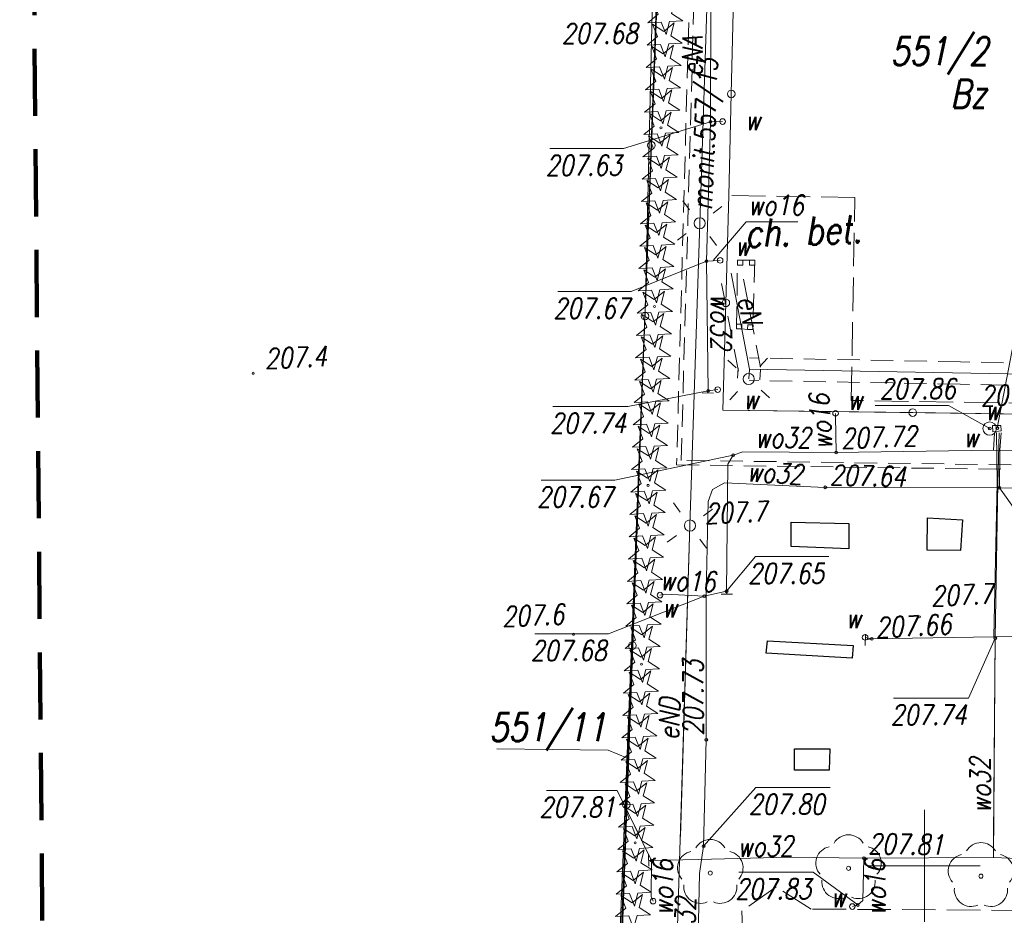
# Model space of a CAD drawing. Extents: x 6591072 to 6591270, y 5674713 to 5675005.
# Tile 2 of 37: x 6591110 to 6591154, y 5674748 to 5674788. Entities that reach past the tile are written whole.
import ezdxf
from ezdxf.enums import TextEntityAlignment as Align

# ---------------------------------------------------------------- set-up
doc = ezdxf.new("R2010")
doc.units = 0
for name, pattern in [('1', [0]), ('2', [1.5, 1, -0.5]), ('BGT', [0]), ('BPB', [1.5, 1, -0.5]), ('BUD', [0]), ('BUI', [0]), ('BUW', [1.5, 1, -0.5]), ('KOC', [2, 1.5, -0.5]), ('KOU', [1.5, 1, -0.5]), ('UBE', [1.5, 1, -0.5]), ('UPE', [0]), ('UPW', [0]), ('UXE', [1.5, 1, -0.5]), ('UXT', [1.5, 1, -0.5])]:
    doc.linetypes.add(name, pattern=pattern)
doc.layers.get('0').update_dxf_attribs({"color": 250, "linetype": 'CONTINUOUS', "lineweight": 100})
for name, color, linetype, lineweight in [('Dzialki', 7, '1', 18), ('EBTPO_L_5', 250, '1', 25), ('EBUPP_L_4', 250, 'BUI', 18), ('EBUPP_L_6', 250, 'BUW', 18), ('ENERGETYKA_L_0', 1, 'UXE', 18), ('Kontury', 90, '1', 18), ('Numery_dzialek', 7, 'CONTINUOUS', 18), ('Numery_konturow', 90, 'CONTINUOUS', 13), ('SDROK_T_1', 7, 'CONTINUOUS', 18), ('SDRPK_L_2', 7, 'KOC', 18), ('SZOPO_L_0', 7, 'BGT', 18), ('SZZPZ_T_0', 7, 'CONTINUOUS', 18), ('TELEFONY_L_0', 30, 'UXT', 18), ('TELEFONY_T_0', 30, 'CONTINUOUS', 18), ('UEEOA_T_9', 1, 'CONTINUOUS', 18), ('UEEOO_T_0', 1, 'CONTINUOUS', 18), ('UEEPB_L_0', 1, 'UBE', 18), ('UEEPON_L_0', 1, 'UPE', 18), ('UWWOA_T_2', 5, 'CONTINUOUS', 18), ('UWWOA_T_7', 5, 'CONTINUOUS', 18), ('UWWOC_T_0', 5, 'CONTINUOUS', 18), ('UWWOC_T_2', 5, 'CONTINUOUS', 18), ('UWWOO_T_0', 5, 'CONTINUOUS', 18), ('UWWPA_L_2', 5, '1', 18), ('UWWPM_L_0', 5, 'UPW', 18), ('WUKOS_T_1', 7, 'CONTINUOUS', 18), ('WWRPP_T_0', 13, 'CONTINUOUS', 18), ('ZAKRES', 250, '2', 100)]:
    doc.layers.add(name, color=color, linetype=linetype, lineweight=lineweight)
doc.layers.add('OBOP', color=7, linetype='CONTINUOUS', lineweight=13, true_color=0x0a0909)
doc.layers.add('PARSI', color=7, linetype='CONTINUOUS', lineweight=20, true_color=0x0a0909)
doc.styles.add('K1_ACAD', font='romans.shx', dxfattribs={"width": 0.8, "oblique": 12})
doc.linetypes.add('BGS', pattern='A,3.75,[45,msgB.shx,S=0.625,R=0,X=0,Y=0],3.75', length=7.5)

# ---------------------------------------------------------------- blocks, each defined once
blk = doc.blocks.new('other_WSP')
at = {"linetype": 'Continuous'}
blk.add_circle((0, 0), 0.045, dxfattribs=at)
blk = doc.blocks.new('other_LAT')
at = {"linetype": 'Continuous'}
for p, q in [((0, 0.75), (0, 1.25)), ((-1.25, 0), (-0.75, 0)), ((0.75, 0), (1.25, 0)), ((0, -0.75), (0, -1.25))]:
    blk.add_line(p, q, dxfattribs=at)
blk = doc.blocks.new('other_SLS')
at = {"linetype": 'Continuous'}
blk.add_circle((0, 0), 0.25, dxfattribs=at)
blk = doc.blocks.new('ARM')
at = {"linetype": 'Continuous'}
blk.add_circle((0, 0), 0.125, dxfattribs=at)
blk = doc.blocks.new('other_WLZ')
at = {"linetype": 'Continuous'}
blk.add_circle((0, 0), 0.3, dxfattribs=at)
blk = doc.blocks.new('other_UGW')
at = {"linetype": 'Continuous'}
blk.add_circle((0, 0), 0.0625, dxfattribs=at)
blk = doc.blocks.new('other_USW')
at = {"linetype": 'Continuous'}
blk.add_line((0, -0.25), (0, 0.25), dxfattribs=at)
blk = doc.blocks.new('other_UGE')
at = {"linetype": 'Continuous'}
blk.add_circle((0, 0), 0.0625, dxfattribs=at)
blk = doc.blocks.new('other_DIN')
at = {"linetype": 'Continuous'}
for p, q in [((-0.3012, 0.09375), (-0.4937, 0.6621)), ((-0.4937, 0.6621), (-0.0039, 0.31545)), ((-0.0039, 0.31545), (0.4771, 0.67415)), ((0.4771, 0.67415), (0.2988, 0.1012)), ((-0.78225, -0.26495), (-0.3012, 0.09375)), ((0.2988, 0.1012), (0.7886, -0.24545)), ((-0.18225, -0.2575), (-0.78225, -0.26495)), ((0.01025, -0.82585), (-0.18225, -0.2575)), ((0.1886, -0.2529), (0.01025, -0.82585)), ((0.7886, -0.24545), (0.1886, -0.2529))]:
    blk.add_line(p, q, dxfattribs=at)
blk = doc.blocks.new('other_DIG')
at = {"linetype": 'Continuous'}
for p, q in [((-0.3012, 0.09375), (-0.4937, 0.6621)), ((-0.4937, 0.6621), (-0.0039, 0.31545)), ((-0.0039, 0.31545), (0.4771, 0.67415)), ((0.4771, 0.67415), (0.2988, 0.1012)), ((-0.78225, -0.26495), (-0.3012, 0.09375)), ((0.2988, 0.1012), (0.7886, -0.24545)), ((-0.18225, -0.2575), (-0.78225, -0.26495)), ((0.01025, -0.82585), (-0.18225, -0.2575)), ((0.1886, -0.2529), (0.01025, -0.82585)), ((0.7886, -0.24545), (0.1886, -0.2529))]:
    blk.add_line(p, q, dxfattribs=at)
blk.add_circle((0, 0), 0.045, dxfattribs=at)
blk = doc.blocks.new('mzsk01')
at = {"layer": 'PARSI'}
for p, q in [((0, -5), (0, 5)), ((5, 0), (-5, 0))]:
    blk.add_line(p, q, dxfattribs=at)
blk = doc.blocks.new('LAT')
at = {"linetype": 'Continuous'}
for p, q in [((0, 0.75), (0, 1.25)), ((-1.25, 0), (-0.75, 0)), ((0.75, 0), (1.25, 0)), ((0, -0.75), (0, -1.25))]:
    blk.add_line(p, q, dxfattribs=at)
blk = doc.blocks.new('SLS')
at = {"linetype": 'Continuous'}
blk.add_circle((0, 0), 0.25, dxfattribs=at)
blk = doc.blocks.new('WLZ')
at = {"linetype": 'Continuous'}
blk.add_circle((0, 0), 0.3, dxfattribs=at)
blk = doc.blocks.new('UGW')
at = {"linetype": 'Continuous'}
blk.add_circle((0, 0), 0.0625, dxfattribs=at)
blk = doc.blocks.new('UGE')
at = {"linetype": 'Continuous'}
blk.add_circle((0, 0), 0.0625, dxfattribs=at)
blk = doc.blocks.new('USW')
at = {"linetype": 'Continuous'}
blk.add_line((0, -0.25), (0, 0.25), dxfattribs=at)
blk = doc.blocks.new('DIN')
at = {"linetype": 'Continuous'}
for p, q in [((-0.3012, 0.09375), (-0.4937, 0.6621)), ((-0.4937, 0.6621), (-0.0039, 0.31545)), ((-0.0039, 0.31545), (0.4771, 0.67415)), ((0.4771, 0.67415), (0.2988, 0.1012)), ((-0.78225, -0.26495), (-0.3012, 0.09375)), ((0.2988, 0.1012), (0.7886, -0.24545)), ((-0.18225, -0.2575), (-0.78225, -0.26495)), ((0.01025, -0.82585), (-0.18225, -0.2575)), ((0.1886, -0.2529), (0.01025, -0.82585)), ((0.7886, -0.24545), (0.1886, -0.2529))]:
    blk.add_line(p, q, dxfattribs=at)
blk = doc.blocks.new('DIG')
at = {"linetype": 'Continuous'}
for p, q in [((-0.3012, 0.09375), (-0.4937, 0.6621)), ((-0.4937, 0.6621), (-0.0039, 0.31545)), ((-0.0039, 0.31545), (0.4771, 0.67415)), ((0.4771, 0.67415), (0.2988, 0.1012)), ((-0.78225, -0.26495), (-0.3012, 0.09375)), ((0.2988, 0.1012), (0.7886, -0.24545)), ((-0.18225, -0.2575), (-0.78225, -0.26495)), ((0.01025, -0.82585), (-0.18225, -0.2575)), ((0.1886, -0.2529), (0.01025, -0.82585)), ((0.7886, -0.24545), (0.1886, -0.2529))]:
    blk.add_line(p, q, dxfattribs=at)
blk.add_circle((0, 0), 0.045, dxfattribs=at)
blk = doc.blocks.new('DLI')
at = {"layer": 'OBOP', "color": 0, "linetype": 'ByBlock', "lineweight": -2}
blk.add_circle((0, 0), 0.09, dxfattribs=at)
for centre, start, end in [((0, 0.75), 30.1471, 149.8529), ((-0.713, 0.232), 102.1471, 221.8529), ((0.713, 0.232), 318.1471, 77.8529), ((-0.441, -0.607), 174.1471, 293.8529), ((0.441, -0.607), 246.1471, 5.8529)]:
    blk.add_arc(centre, 0.75, start, end, dxfattribs=at)

msp = doc.modelspace()

# ---------------------------------------------------------------- linework, layer by layer
at = {"layer": 'Dzialki'}
for p, q in [((6591139.59, 5674831.32), (6591137.53, 5674775.33)), ((6591138.84, 5674831.3), (6591137.53, 5674775.33)), ((6591137.53, 5674775.33), (6591135.76, 5674731.42)), ((6591137.53, 5674775.33), (6591135.92, 5674731.41)), ((6591137.53, 5674775.33), (6591136.562, 5674751.311)), ((6591137.53, 5674775.33), (6591136.65, 5674751.311))]:
    msp.add_line(p, q, dxfattribs=at)
at = {"layer": 'EBTPO_L_5', "linetype": 'BUD'}
for p, q in [((6591144.04, 5674765.37), (6591146.63, 5674765.31)), ((6591144.04, 5674764.29), (6591144.04, 5674765.37)), ((6591144.04, 5674765.37), (6591146.63, 5674765.31)), ((6591144.04, 5674764.29), (6591144.04, 5674765.37)), ((6591150.12, 5674764.12), (6591150.14, 5674765.57)), ((6591150.12, 5674764.12), (6591150.14, 5674765.57)), ((6591150.14, 5674765.57), (6591151.7, 5674765.47)), ((6591150.14, 5674765.57), (6591151.7, 5674765.47)), ((6591151.7, 5674765.47), (6591151.62, 5674764.1)), ((6591151.7, 5674765.47), (6591151.62, 5674764.1)), ((6591146.63, 5674765.31), (6591146.63, 5674764.18)), ((6591146.63, 5674765.31), (6591146.63, 5674764.18)), ((6591146.63, 5674764.18), (6591144.04, 5674764.29)), ((6591146.63, 5674764.18), (6591144.04, 5674764.29)), ((6591151.62, 5674764.1), (6591150.12, 5674764.12)), ((6591151.62, 5674764.1), (6591150.12, 5674764.12)), ((6591142.92, 5674759.51), (6591142.98, 5674760.07)), ((6591142.92, 5674759.51), (6591142.98, 5674760.07)), ((6591142.98, 5674760.07), (6591146.82, 5674759.85)), ((6591142.98, 5674760.07), (6591146.82, 5674759.85)), ((6591146.82, 5674759.85), (6591146.77, 5674759.29)), ((6591146.82, 5674759.85), (6591146.77, 5674759.29)), ((6591146.77, 5674759.29), (6591142.92, 5674759.51)), ((6591146.77, 5674759.29), (6591142.92, 5674759.51)), ((6591144.19, 5674755.24), (6591145.78, 5674755.23)), ((6591144.19, 5674754.28), (6591144.19, 5674755.24)), ((6591144.19, 5674755.24), (6591145.78, 5674755.23)), ((6591144.19, 5674754.28), (6591144.19, 5674755.24)), ((6591145.78, 5674755.23), (6591145.74, 5674754.28)), ((6591145.78, 5674755.23), (6591145.74, 5674754.28)), ((6591145.74, 5674754.28), (6591144.19, 5674754.28)), ((6591145.74, 5674754.28), (6591144.19, 5674754.28))]:
    msp.add_line(p, q, dxfattribs=at)
at = {"layer": 'EBUPP_L_4', "linetype": 'BUI'}
for p, q in [((6591141.882, 5674777.091), (6591141.644, 5674777.09)), ((6591141.644, 5674777.09), (6591141.645, 5674776.863)), ((6591141.645, 5674776.863), (6591141.883, 5674776.864)), ((6591141.883, 5674776.864), (6591141.882, 5674777.091)), ((6591142.184, 5674776.871), (6591142.183, 5674777.092)), ((6591142.183, 5674777.092), (6591142.415, 5674777.092)), ((6591142.416, 5674776.872), (6591142.184, 5674776.871)), ((6591142.415, 5674777.092), (6591142.416, 5674776.872)), ((6591141.606, 5674774.229), (6591141.603, 5674774.015)), ((6591141.84, 5674774.226), (6591141.606, 5674774.229)), ((6591141.837, 5674774.012), (6591141.84, 5674774.226)), ((6591142.096, 5674773.992), (6591142.102, 5674774.201)), ((6591142.102, 5674774.201), (6591142.34, 5674774.195)), ((6591142.34, 5674774.195), (6591142.335, 5674773.986)), ((6591141.603, 5674774.015), (6591141.837, 5674774.012)), ((6591142.335, 5674773.986), (6591142.096, 5674773.992))]:
    msp.add_line(p, q, dxfattribs=at)
at = {"layer": 'EBUPP_L_6', "linetype": 'BUW'}
for p, q in [((6591141.603, 5674774.015), (6591141.644, 5674777.09)), ((6591141.644, 5674777.09), (6591142.415, 5674777.092)), ((6591142.415, 5674777.092), (6591142.335, 5674773.986)), ((6591142.335, 5674773.986), (6591141.603, 5674774.015))]:
    msp.add_line(p, q, dxfattribs=at)
at = {"layer": 'ENERGETYKA_L_0', "linetype": 'UXE'}
for p, q in [((6591139.711, 5674796.719), (6591138.925, 5674767.938)), ((6591139.711, 5674796.719), (6591138.925, 5674767.938)), ((6591138.925, 5674767.938), (6591204.395, 5674767.041)), ((6591138.925, 5674767.938), (6591204.395, 5674767.041))]:
    msp.add_line(p, q, dxfattribs=at)
at = {"layer": 'Kontury'}
msp.add_line((6591139.59, 5674831.32), (6591136.27, 5674740.94), dxfattribs=at)
at = {"layer": 'Kontury', "linetype": 'KOU'}
msp.add_line((6591139.59, 5674831.32), (6591136.651, 5674751.311), dxfattribs=at)
at = {"layer": 'Numery_dzialek'}
for p, q in [((6591130.882, 5674755.237), (6591135.86, 5674755.173)), ((6591135.86, 5674755.173), (6591136.73, 5674754.811))]:
    msp.add_line(p, q, dxfattribs=at)
at = {"layer": 'SDRPK_L_2', "linetype": 'KOC'}
for p, q in [((6591146.892, 5674779.892), (6591141.263, 5674779.987)), ((6591146.732, 5674770.816), (6591146.892, 5674779.892)), ((6591165.282, 5674770.521), (6591146.732, 5674770.816)), ((6591165.282, 5674770.521), (6591146.732, 5674770.816)), ((6591143.38, 5674749.055), (6591141.843, 5674747.99)), ((6591144.942, 5674748.069), (6591143.38, 5674749.055)), ((6591141.843, 5674747.99), (6591141.898, 5674746.431)), ((6591154.504, 5674748.008), (6591144.942, 5674748.069))]:
    msp.add_line(p, q, dxfattribs=at)
at = {"layer": 'SZOPO_L_0', "linetype": 'BGS'}
for p, q in [((6591137.214, 5674766.965), (6591138.669, 5674805.103)), ((6591140.985, 5674770.376), (6591141.263, 5674779.987)), ((6591166.472, 5674770.06), (6591140.985, 5674770.376)), ((6591135.862, 5674731.384), (6591137.214, 5674766.965))]:
    msp.add_line(p, q, dxfattribs=at)
at = {"layer": 'SZOPO_L_0', "linetype": 'BGT'}
for p, q in [((6591137.796, 5674782.22), (6591138.087, 5674789.848)), ((6591141.368, 5674784.526), (6591141.473, 5674789.065)), ((6591141.263, 5674779.987), (6591141.368, 5674784.526)), ((6591137.505, 5674774.593), (6591137.796, 5674782.22)), ((6591141.124, 5674775.182), (6591141.263, 5674779.987)), ((6591140.985, 5674770.376), (6591141.124, 5674775.182)), ((6591137.214, 5674766.965), (6591137.505, 5674774.593)), ((6591149.481, 5674770.271), (6591140.985, 5674770.376)), ((6591157.976, 5674770.165), (6591149.481, 5674770.271)), ((6591136.944, 5674759.849), (6591137.214, 5674766.965)), ((6591136.673, 5674752.733), (6591136.944, 5674759.849)), ((6591136.619, 5674751.311), (6591136.673, 5674752.733))]:
    msp.add_line(p, q, dxfattribs=at)
for centre in [(6591141.368, 5674784.526), (6591137.796, 5674782.22), (6591141.124, 5674775.182), (6591137.505, 5674774.593), (6591149.481, 5674770.271), (6591136.944, 5674759.849), (6591136.673, 5674752.733)]:
    msp.add_circle(centre, 0.17, dxfattribs=at)
at = {"layer": 'TELEFONY_L_0', "linetype": 'UXT'}
for p, q in [((6591139.127, 5674768.136), (6591139.916, 5674796.597)), ((6591139.127, 5674768.136), (6591139.916, 5674796.597)), ((6591204.877, 5674767.251), (6591139.127, 5674768.136)), ((6591204.877, 5674767.251), (6591139.127, 5674768.136))]:
    msp.add_line(p, q, dxfattribs=at)
at = {"layer": 'UEEPB_L_0', "linetype": 'UBE'}
for p, q in [((6591141.688, 5674772.124), (6591140.867, 5674776.414)), ((6591142.67, 5674772.312), (6591141.85, 5674776.602)), ((6591151.611, 5674772.541), (6591142.188, 5674772.718)), ((6591161.034, 5674772.364), (6591151.611, 5674772.541)), ((6591141.649, 5674771.812), (6591141.68, 5674772.253)), ((6591142.646, 5674771.74), (6591142.678, 5674772.182)), ((6591151.593, 5674771.541), (6591142.17, 5674771.718)), ((6591161.016, 5674771.364), (6591151.593, 5674771.541))]:
    msp.add_line(p, q, dxfattribs=at)
at = {"layer": 'UEEPON_L_0', "linetype": 'UPE'}
for p, q in [((6591140.372, 5674791.441), (6591139.954, 5674778.741)), ((6591139.954, 5674778.741), (6591139.519, 5674765.22)), ((6591139.954, 5674778.741), (6591139.519, 5674765.22)), ((6591142.179, 5674772.218), (6591141.359, 5674776.508)), ((6591142.147, 5674771.776), (6591142.179, 5674772.218)), ((6591170.448, 5674771.688), (6591142.179, 5674772.218)), ((6591139.519, 5674765.22), (6591138.908, 5674745.415)), ((6591139.519, 5674765.22), (6591139.09, 5674751.312))]:
    msp.add_line(p, q, dxfattribs=at)
at = {"layer": 'UWWOC_T_0', "linetype": 'Continuous'}
for p, q in [((6591140.44, 5674783.28), (6591136.548, 5674782.081)), ((6591133.258, 5674782.081), (6591136.548, 5674782.081)), ((6591140.26, 5674777.05), (6591136.896, 5674775.684)), ((6591133.606, 5674775.684), (6591136.896, 5674775.684)), ((6591140.33, 5674771.25), (6591136.742, 5674770.552)), ((6591140.33, 5674771.25), (6591136.742, 5674770.552)), ((6591133.387, 5674770.552), (6591136.742, 5674770.552)), ((6591133.387, 5674770.552), (6591136.742, 5674770.552)), ((6591141.45, 5674768.37), (6591136.165, 5674767.248)), ((6591141.45, 5674768.37), (6591136.165, 5674767.248)), ((6591132.875, 5674767.248), (6591136.165, 5674767.248)), ((6591132.875, 5674767.248), (6591136.165, 5674767.248)), ((6591153.36, 5674766.91), (6591154.135, 5674765.826)), ((6591153.36, 5674766.91), (6591154.135, 5674765.826)), ((6591141.16, 5674762.28), (6591142.444, 5674763.831)), ((6591141.16, 5674762.28), (6591142.444, 5674763.831)), ((6591142.444, 5674763.831), (6591145.734, 5674763.831)), ((6591142.444, 5674763.831), (6591145.734, 5674763.831)), ((6591140.16, 5674762.06), (6591135.875, 5674760.379)), ((6591140.16, 5674762.06), (6591135.875, 5674760.379)), ((6591132.586, 5674760.379), (6591135.875, 5674760.379)), ((6591132.586, 5674760.379), (6591135.875, 5674760.379)), ((6591153.17, 5674760.18), (6591151.968, 5674757.507)), ((6591153.17, 5674760.18), (6591151.968, 5674757.507)), ((6591148.613, 5674757.507), (6591151.968, 5674757.507)), ((6591148.613, 5674757.507), (6591151.968, 5674757.507)), ((6591140.13, 5674750.88), (6591142.472, 5674753.506)), ((6591142.472, 5674753.506), (6591145.794, 5674753.506)), ((6591133.111, 5674753.374), (6591136.271, 5674753.374)), ((6591133.111, 5674753.374), (6591136.271, 5674753.374)), ((6591137.277, 5674751.312), (6591136.271, 5674753.374)), ((6591137.8, 5674750.24), (6591136.271, 5674753.374)), ((6591141.698, 5674749.716), (6591145.021, 5674749.716)), ((6591147.02, 5674748.25), (6591145.021, 5674749.716))]:
    msp.add_line(p, q, dxfattribs=at)
at = {"layer": 'UWWOC_T_2', "linetype": 'Continuous'}
for p, q in [((6591153.26, 5674769.58), (6591153.964, 5674773.305)), ((6591153.26, 5674769.58), (6591153.964, 5674773.305)), ((6591147.793, 5674770.589), (6591151.083, 5674770.589)), ((6591147.793, 5674770.589), (6591151.083, 5674770.589)), ((6591152.92, 5674769.56), (6591151.083, 5674770.589)), ((6591152.92, 5674769.56), (6591151.083, 5674770.589))]:
    msp.add_line(p, q, dxfattribs=at)
at = {"layer": 'UWWOO_T_0', "linetype": 'Continuous'}
for p, q in [((6591140.56, 5674777.08), (6591142.035, 5674778.803)), ((6591142.035, 5674778.803), (6591144.347, 5674778.803))]:
    msp.add_line(p, q, dxfattribs=at)
at = {"layer": 'UWWPA_L_2', "linetype": '1'}
for p, q in [((6591153.05, 5674769.69), (6591153.42, 5674769.69)), ((6591153.06, 5674769.42), (6591153.05, 5674769.69)), ((6591153.05, 5674769.69), (6591153.42, 5674769.69)), ((6591153.06, 5674769.42), (6591153.05, 5674769.69)), ((6591153.44, 5674769.45), (6591153.06, 5674769.42)), ((6591153.44, 5674769.45), (6591153.06, 5674769.42)), ((6591153.42, 5674769.69), (6591153.44, 5674769.45)), ((6591153.42, 5674769.69), (6591153.44, 5674769.45))]:
    msp.add_line(p, q, dxfattribs=at)
at = {"layer": 'UWWPM_L_0', "linetype": 'UPW'}
for p, q in [((6591140.44, 5674783.28), (6591140.46, 5674789.38)), ((6591140.26, 5674777.05), (6591140.44, 5674783.28)), ((6591140.44, 5674783.28), (6591140.98, 5674783.29)), ((6591140.26, 5674777.05), (6591140.87, 5674777.08)), ((6591140.33, 5674771.25), (6591140.26, 5674777.05)), ((6591140.33, 5674771.25), (6591140.32, 5674771.15)), ((6591140.76, 5674771.3), (6591140.33, 5674771.25)), ((6591146.02, 5674770.12), (6591146.03, 5674770.24)), ((6591146.02, 5674770.12), (6591146.03, 5674770.24)), ((6591146.06, 5674768.49), (6591146.02, 5674770.12)), ((6591146.06, 5674768.49), (6591146.02, 5674770.12)), ((6591153.13, 5674769.36), (6591153.09, 5674768.59)), ((6591153.13, 5674769.36), (6591153.09, 5674768.59)), ((6591153.22, 5674769.38), (6591153.26, 5674767.13)), ((6591153.22, 5674769.38), (6591153.26, 5674767.13)), ((6591153.35, 5674769.37), (6591153.28, 5674767.12)), ((6591153.35, 5674769.37), (6591153.28, 5674767.12)), ((6591153.37, 5674768.6), (6591153.43, 5674769.37)), ((6591153.37, 5674768.6), (6591153.43, 5674769.37)), ((6591141.89, 5674768.52), (6591141.45, 5674768.37)), ((6591141.89, 5674768.52), (6591141.45, 5674768.37)), ((6591146.06, 5674768.49), (6591141.89, 5674768.52)), ((6591146.06, 5674768.49), (6591141.89, 5674768.52)), ((6591153.09, 5674768.59), (6591146.06, 5674768.49)), ((6591153.09, 5674768.59), (6591146.06, 5674768.49)), ((6591153.09, 5674768.59), (6591156.23, 5674768.55)), ((6591153.09, 5674768.59), (6591156.23, 5674768.55)), ((6591153.36, 5674766.91), (6591153.37, 5674768.6)), ((6591153.36, 5674766.91), (6591153.37, 5674768.6)), ((6591141.45, 5674768.37), (6591141.22, 5674767.96)), ((6591141.45, 5674768.37), (6591141.22, 5674767.96)), ((6591141.22, 5674767.96), (6591141.16, 5674762.28)), ((6591141.22, 5674767.96), (6591141.16, 5674762.28)), ((6591140.53, 5674766.84), (6591141.07, 5674767.13)), ((6591140.53, 5674766.84), (6591141.07, 5674767.13)), ((6591141.07, 5674767.13), (6591145.57, 5674766.93)), ((6591141.07, 5674767.13), (6591145.57, 5674766.93)), ((6591153.26, 5674767.13), (6591153.11, 5674760.25)), ((6591153.26, 5674767.13), (6591153.11, 5674760.25)), ((6591153.28, 5674767.12), (6591153.17, 5674760.18)), ((6591153.28, 5674767.12), (6591153.17, 5674760.18)), ((6591140.34, 5674766.3), (6591140.53, 5674766.84)), ((6591140.34, 5674766.3), (6591140.53, 5674766.84)), ((6591145.57, 5674766.93), (6591153.36, 5674766.91)), ((6591145.57, 5674766.93), (6591153.36, 5674766.91)), ((6591153.36, 5674766.91), (6591160.14, 5674766.7)), ((6591153.36, 5674766.91), (6591160.14, 5674766.7)), ((6591140.25, 5674762.18), (6591140.34, 5674766.3)), ((6591140.25, 5674762.18), (6591140.34, 5674766.3)), ((6591140.16, 5674762.06), (6591141.16, 5674762.28)), ((6591140.16, 5674762.06), (6591141.16, 5674762.28)), ((6591141.16, 5674762.28), (6591141.17, 5674762.15)), ((6591141.16, 5674762.28), (6591141.17, 5674762.15)), ((6591138.18, 5674762.11), (6591138.42, 5674762.15)), ((6591138.18, 5674762.11), (6591138.42, 5674762.15)), ((6591138.42, 5674762.15), (6591140.16, 5674762.06)), ((6591138.42, 5674762.15), (6591140.16, 5674762.06)), ((6591140.25, 5674755.64), (6591140.25, 5674762.18)), ((6591140.25, 5674755.64), (6591140.25, 5674762.18)), ((6591147.65, 5674760.15), (6591147.35, 5674760.22)), ((6591147.65, 5674760.15), (6591147.35, 5674760.22)), ((6591147.36, 5674760.11), (6591147.65, 5674760.15)), ((6591147.36, 5674760.11), (6591147.65, 5674760.15)), ((6591153.11, 5674760.25), (6591147.65, 5674760.15)), ((6591153.11, 5674760.25), (6591147.65, 5674760.15)), ((6591153.17, 5674760.18), (6591153.09, 5674750.38)), ((6591153.17, 5674760.18), (6591153.098, 5674751.319)), ((6591153.11, 5674760.25), (6591156.65, 5674760.29)), ((6591153.11, 5674760.25), (6591156.65, 5674760.29)), ((6591140.13, 5674750.88), (6591140.25, 5674755.64)), ((6591140.13, 5674750.88), (6591140.25, 5674755.64)), ((6591139.94, 5674749.66), (6591140.13, 5674750.88)), ((6591143.97, 5674750.39), (6591139.9, 5674750.29)), ((6591147.3, 5674750.34), (6591143.97, 5674750.39)), ((6591137.8, 5674750.24), (6591137.67, 5674750.24)), ((6591137.8, 5674750.24), (6591137.78, 5674748.63)), ((6591139.9, 5674750.29), (6591137.8, 5674750.24)), ((6591147.3, 5674750.34), (6591147.25, 5674748.45)), ((6591153.09, 5674750.38), (6591147.3, 5674750.34)), ((6591153.09, 5674750.38), (6591156.17, 5674750.24)), ((6591139.86, 5674745.51), (6591139.94, 5674749.66)), ((6591137.78, 5674748.63), (6591137.87, 5674748.42)), ((6591147.02, 5674748.25), (6591146.78, 5674748.18)), ((6591147.25, 5674748.45), (6591147.02, 5674748.25))]:
    msp.add_line(p, q, dxfattribs=at)
at = {"layer": 'ZAKRES', "linetype": 'BPB', "ltscale": 3}
msp.add_lwpolyline([(6591165.185, 5674987.457), (6591158.691, 5674859.807), (6591109.553, 5674863.045), (6591110.755, 5674725.53), (6591237.72, 5674719.424), (6591252.958, 5674983.187)], close=True, dxfattribs=at)

# ---------------------------------------------------------------- block references
at = {"layer": 'PARSI', "color": 253, "xscale": 0.5, "yscale": 0.5, "zscale": 0.5}
msp.add_blockref('mzsk01', (6591150, 5674750), dxfattribs=at)
at = {"layer": 'SZZPZ_T_0'}
for name, p, rotation in [('other_DIN', (6591138.407, 5674788.007), 2.394900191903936), ('other_DIN', (6591138.371, 5674787.007), 2.394845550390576), ('other_DIN', (6591138.334, 5674786.008), 2.394790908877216), ('other_DIN', (6591138.298, 5674785.009), 2.394736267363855), ('other_DIN', (6591138.262, 5674784.009), 2.394708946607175), ('other_DIG', (6591138.225, 5674783.01), 2.394654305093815), ('other_DIN', (6591138.225, 5674783.01), 2.394654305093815), ('other_DIN', (6591138.189, 5674782.01), 2.394599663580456), ('other_DIN', (6591138.153, 5674781.011), 2.394545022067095), ('other_DIN', (6591138.117, 5674780.011), 2.394490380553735), ('other_DIN', (6591138.08, 5674779.012), 2.394435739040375), ('other_DIN', (6591138.044, 5674778.012), 2.394381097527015), ('other_DIN', (6591138.008, 5674777.013), 2.394326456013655), ('other_DIN', (6591137.972, 5674776.014), 2.394271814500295), ('other_DIG', (6591137.935, 5674775.014), 2.394189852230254), ('other_DIN', (6591137.935, 5674775.014), 2.394189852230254), ('other_DIN', (6591137.899, 5674774.015), 2.394135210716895), ('other_DIN', (6591137.863, 5674773.015), 2.394080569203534), ('other_DIN', (6591137.826, 5674772.016), 2.394025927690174), ('other_DIN', (6591137.79, 5674771.016), 2.393971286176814), ('DIN', (6591137.79, 5674771.016), 2.393971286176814), ('other_DIN', (6591137.754, 5674770.017), 2.393916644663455), ('DIN', (6591137.754, 5674770.017), 2.393916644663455), ('other_DIN', (6591137.718, 5674769.018), 2.393862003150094), ('DIN', (6591137.718, 5674769.018), 2.393862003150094), ('other_DIN', (6591137.681, 5674768.018), 2.393807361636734), ('DIN', (6591137.681, 5674768.018), 2.393807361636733), ('other_DIG', (6591137.645, 5674767.019), 2.393752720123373), ('other_DIN', (6591137.645, 5674767.019), 2.393752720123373), ('DIG', (6591137.645, 5674767.019), 2.393752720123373), ('DIN', (6591137.645, 5674767.019), 2.393752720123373), ('other_DIN', (6591137.609, 5674766.019), 2.393670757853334), ('DIN', (6591137.609, 5674766.019), 2.393670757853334), ('other_DIN', (6591137.573, 5674765.02), 2.393616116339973), ('DIN', (6591137.573, 5674765.02), 2.393616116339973), ('other_DIN', (6591137.536, 5674764.02), 2.393561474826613), ('DIN', (6591137.536, 5674764.02), 2.393561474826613), ('other_DIN', (6591137.5, 5674763.021), 2.393506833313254), ('DIN', (6591137.5, 5674763.021), 2.393506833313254), ('other_DIN', (6591137.464, 5674762.021), 2.393452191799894), ('DIN', (6591137.464, 5674762.021), 2.393452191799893), ('other_DIN', (6591137.427, 5674761.022), 2.393397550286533), ('DIN', (6591137.427, 5674761.022), 2.393397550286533), ('other_DIN', (6591137.391, 5674760.023), 2.393342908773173), ('DIN', (6591137.391, 5674760.023), 2.393342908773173), ('other_DIG', (6591137.355, 5674759.023), 2.393288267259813), ('other_DIN', (6591137.355, 5674759.023), 2.393288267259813), ('DIG', (6591137.355, 5674759.023), 2.393288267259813), ('DIN', (6591137.355, 5674759.023), 2.393288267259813), ('other_DIN', (6591137.319, 5674758.024), 2.393233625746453), ('DIN', (6591137.319, 5674758.024), 2.393233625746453), ('other_DIN', (6591137.282, 5674757.024), 2.393178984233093), ('DIN', (6591137.282, 5674757.024), 2.393178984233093), ('other_DIN', (6591137.246, 5674756.025), 2.393124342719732), ('DIN', (6591137.246, 5674756.025), 2.393124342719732), ('other_DIN', (6591137.21, 5674755.025), 2.393069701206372), ('DIN', (6591137.21, 5674755.025), 2.393069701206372), ('other_DIN', (6591137.173, 5674754.026), 2.393015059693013), ('DIN', (6591137.173, 5674754.026), 2.393015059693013), ('other_DIN', (6591137.137, 5674753.026), 2.392960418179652), ('DIN', (6591137.137, 5674753.026), 2.392960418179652), ('DIN', (6591137.101, 5674752.027), 2.392905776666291), ('DIG', (6591137.065, 5674751.028), 2.392878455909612), ('DIN', (6591137.065, 5674751.028), 2.392878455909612), ('DIN', (6591137.028, 5674750.028), 2.392823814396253), ('DIN', (6591136.992, 5674749.029), 2.392769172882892), ('DIN', (6591136.956, 5674748.029), 2.392741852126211)]:
    msp.add_blockref(name, p, dxfattribs=dict(at, rotation=rotation))
at = {"layer": 'SZZPZ_T_0', "color": 253}
for name, p, rotation in [('other_DIN', (6591138.407, 5674788.007), 2.394900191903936), ('other_DIN', (6591138.371, 5674787.007), 2.394845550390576), ('other_DIN', (6591138.334, 5674786.008), 2.394790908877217), ('other_DIN', (6591138.298, 5674785.009), 2.394736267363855), ('other_DIN', (6591138.262, 5674784.009), 2.394708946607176), ('other_DIG', (6591138.225, 5674783.01), 2.394654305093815), ('other_DIN', (6591138.225, 5674783.01), 2.394654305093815), ('other_DIN', (6591138.189, 5674782.01), 2.394599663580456), ('other_DIN', (6591138.153, 5674781.011), 2.394545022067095), ('other_DIN', (6591138.117, 5674780.011), 2.394490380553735), ('other_DIN', (6591138.08, 5674779.012), 2.394435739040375), ('other_DIN', (6591138.044, 5674778.012), 2.394381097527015), ('other_DIN', (6591138.008, 5674777.013), 2.394326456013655), ('other_DIN', (6591137.972, 5674776.014), 2.394271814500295), ('other_DIG', (6591137.935, 5674775.014), 2.394189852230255), ('other_DIN', (6591137.935, 5674775.014), 2.394189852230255), ('other_DIN', (6591137.899, 5674774.015), 2.394135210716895), ('other_DIN', (6591137.863, 5674773.015), 2.394080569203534), ('other_DIN', (6591137.826, 5674772.016), 2.394025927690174), ('other_DIN', (6591137.79, 5674771.016), 2.393971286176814), ('other_DIN', (6591137.754, 5674770.017), 2.393916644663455), ('other_DIN', (6591137.718, 5674769.018), 2.393862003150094), ('other_DIN', (6591137.681, 5674768.018), 2.393807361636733), ('other_DIG', (6591137.645, 5674767.019), 2.393752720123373), ('other_DIN', (6591137.645, 5674767.019), 2.393752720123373), ('other_DIN', (6591137.609, 5674766.019), 2.393670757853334), ('other_DIN', (6591137.573, 5674765.02), 2.393616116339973), ('other_DIN', (6591137.536, 5674764.02), 2.393561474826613), ('other_DIN', (6591137.5, 5674763.021), 2.393506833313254), ('other_DIN', (6591137.464, 5674762.021), 2.393452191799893), ('other_DIN', (6591137.427, 5674761.022), 2.393397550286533), ('other_DIN', (6591137.391, 5674760.023), 2.393342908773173), ('other_DIG', (6591137.355, 5674759.023), 2.393288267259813), ('other_DIN', (6591137.355, 5674759.023), 2.393288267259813), ('other_DIN', (6591137.319, 5674758.024), 2.393233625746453), ('other_DIN', (6591137.282, 5674757.024), 2.393178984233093), ('other_DIN', (6591137.246, 5674756.025), 2.393124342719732), ('other_DIN', (6591137.21, 5674755.025), 2.393069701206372), ('other_DIN', (6591137.173, 5674754.026), 2.393015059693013), ('other_DIN', (6591137.137, 5674753.026), 2.392960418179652)]:
    msp.add_blockref(name, p, dxfattribs=dict(at, rotation=rotation))
at = {"layer": 'SZZPZ_T_0'}
for p in [(6591146.61, 5674749.89), (6591140.43, 5674749.68), (6591152.53, 5674749.54)]:
    msp.add_blockref('DLI', p, dxfattribs=at)
at = {"layer": 'UEEOA_T_9'}
for name, p, rotation in [('other_LAT', (6591139.954, 5674778.741), 307.0023355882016), ('other_SLS', (6591139.954, 5674778.741), 2.394381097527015), ('other_LAT', (6591142.147, 5674771.776), 317.9406171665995), ('other_SLS', (6591142.147, 5674771.776), 2.393916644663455), ('other_LAT', (6591139.519, 5674765.22), 305.9979016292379), ('LAT', (6591139.519, 5674765.22), 305.9979016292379), ('other_SLS', (6591139.519, 5674765.22), 2.393561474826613), ('SLS', (6591139.519, 5674765.22), 2.393561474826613)]:
    msp.add_blockref(name, p, dxfattribs=dict(at, rotation=rotation))
at = {"layer": 'UEEOA_T_9', "color": 253}
for name, p, rotation in [('other_LAT', (6591139.954, 5674778.741), 307.0023355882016), ('other_SLS', (6591139.954, 5674778.741), 2.394381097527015), ('other_LAT', (6591142.147, 5674771.776), 317.9406171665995), ('other_SLS', (6591142.147, 5674771.776), 2.393916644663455), ('other_LAT', (6591139.519, 5674765.22), 305.9979016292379), ('other_SLS', (6591139.519, 5674765.22), 2.393561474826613)]:
    msp.add_blockref(name, p, dxfattribs=dict(at, rotation=rotation))
at = {"layer": 'UWWOA_T_7'}
for name, p in [('ARM', (6591140.98, 5674783.29)), ('ARM', (6591140.87, 5674777.08)), ('ARM', (6591140.76, 5674771.3)), ('ARM', (6591146.03, 5674770.24)), ('ARM', (6591146.03, 5674770.24)), ('other_WLZ', (6591152.92, 5674769.56)), ('WLZ', (6591152.92, 5674769.56)), ('ARM', (6591138.18, 5674762.11)), ('ARM', (6591138.18, 5674762.11)), ('ARM', (6591147.35, 5674760.22)), ('ARM', (6591147.35, 5674760.22)), ('ARM', (6591137.87, 5674748.42)), ('ARM', (6591146.78, 5674748.18))]:
    msp.add_blockref(name, p, dxfattribs=at)
at = {"layer": 'UWWOA_T_7', "color": 253}
for name, p in [('ARM', (6591140.98, 5674783.29)), ('ARM', (6591140.87, 5674777.08)), ('ARM', (6591140.76, 5674771.3)), ('ARM', (6591146.03, 5674770.24)), ('other_WLZ', (6591152.92, 5674769.56)), ('ARM', (6591138.18, 5674762.11)), ('ARM', (6591147.35, 5674760.22))]:
    msp.add_blockref(name, p, dxfattribs=at)
at = {"layer": 'UWWOC_T_0'}
for name, p in [('other_UGW', (6591140.44, 5674783.28)), ('other_UGW', (6591140.26, 5674777.05)), ('other_UGW', (6591140.33, 5674771.25)), ('other_UGW', (6591141.45, 5674768.37)), ('UGW', (6591141.45, 5674768.37)), ('other_UGW', (6591146.06, 5674768.49)), ('UGW', (6591146.06, 5674768.49)), ('other_UGW', (6591145.57, 5674766.93)), ('UGW', (6591145.57, 5674766.93)), ('other_UGW', (6591153.36, 5674766.91)), ('UGW', (6591153.36, 5674766.91)), ('other_UGW', (6591141.16, 5674762.28)), ('UGW', (6591141.16, 5674762.28)), ('other_UGW', (6591140.16, 5674762.06)), ('UGW', (6591140.16, 5674762.06)), ('other_UGW', (6591147.65, 5674760.15)), ('UGW', (6591147.65, 5674760.15)), ('other_UGW', (6591153.17, 5674760.18)), ('UGW', (6591153.17, 5674760.18)), ('other_UGW', (6591140.25, 5674755.64)), ('UGW', (6591140.25, 5674755.64)), ('UGW', (6591140.13, 5674750.88)), ('UGW', (6591147.3, 5674750.34)), ('UGW', (6591137.8, 5674750.24)), ('UGW', (6591147.02, 5674748.25))]:
    msp.add_blockref(name, p, dxfattribs=at)
at = {"layer": 'UWWOC_T_0', "color": 253}
for p in [(6591140.44, 5674783.28), (6591140.26, 5674777.05), (6591140.33, 5674771.25), (6591141.45, 5674768.37), (6591146.06, 5674768.49), (6591145.57, 5674766.93), (6591153.36, 5674766.91), (6591141.16, 5674762.28), (6591140.16, 5674762.06), (6591147.65, 5674760.15), (6591153.17, 5674760.18), (6591140.25, 5674755.64)]:
    msp.add_blockref('other_UGW', p, dxfattribs=at)
at = {"layer": 'UWWOC_T_0'}
for name, p, rotation in [('other_USW', (6591140.32, 5674771.15), 89.02994853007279), ('other_USW', (6591141.17, 5674762.15), 90.8252500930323), ('USW', (6591141.17, 5674762.15), 90.8252500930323), ('other_USW', (6591147.36, 5674760.11), 179.0933283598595), ('USW', (6591147.36, 5674760.11), 179.0933283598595), ('USW', (6591137.67, 5674750.24), 181.1475623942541)]:
    msp.add_blockref(name, p, dxfattribs=dict(at, rotation=rotation))
at = {"layer": 'UWWOC_T_0', "color": 253}
for p, rotation in [((6591140.32, 5674771.15), 89.02994853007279), ((6591141.17, 5674762.15), 90.8252500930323), ((6591147.36, 5674760.11), 179.0933283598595)]:
    msp.add_blockref('other_USW', p, dxfattribs=dict(at, rotation=rotation))
at = {"layer": 'UWWOC_T_2', "rotation": 269.9999974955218}
for name, p in [('other_UGE', (6591152.92, 5674769.56)), ('UGE', (6591152.92, 5674769.56)), ('other_UGE', (6591153.26, 5674769.58)), ('UGE', (6591153.26, 5674769.58))]:
    msp.add_blockref(name, p, dxfattribs=at)
at = {"layer": 'UWWOC_T_2', "color": 253, "rotation": 269.9999974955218}
for p in [(6591152.92, 5674769.56), (6591153.26, 5674769.58)]:
    msp.add_blockref('other_UGE', p, dxfattribs=at)
at = {"layer": 'WWRPP_T_0'}
for p, rotation in [((6591119.996, 5674772.031), 2.394654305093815), ((6591149.78, 5674761.134), 2.393015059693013), ((6591134.308, 5674760.357), 2.393479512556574)]:
    msp.add_blockref('other_WSP', p, dxfattribs=dict(at, rotation=rotation))
at = {"layer": 'WWRPP_T_0', "color": 253}
for p, rotation in [((6591119.996, 5674772.031), 2.394654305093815), ((6591149.78, 5674761.134), 2.393015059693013), ((6591134.308, 5674760.357), 2.393479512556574)]:
    msp.add_blockref('other_WSP', p, dxfattribs=dict(at, rotation=rotation))

# ---------------------------------------------------------------- texts
at = {"layer": 'Numery_dzialek', "style": 'K1_ACAD', "oblique": 12, "width": 0.8}
for s, p in [('551/2', (6591148.483, 5674787.058)), ('551/11', (6591130.542, 5674756.823))]:
    msp.add_text(s, height=1.25, dxfattribs=at).set_placement(p, align=Align.TOP_LEFT)
at = {"layer": 'Numery_konturow', "style": 'K1_ACAD', "oblique": 12, "width": 0.8}
msp.add_text('Bz', height=1.25, dxfattribs=at).set_placement((6591151.156, 5674785.156), align=Align.TOP_LEFT)
at = {"layer": 'SDROK_T_1', "style": 'K1_ACAD', "oblique": 12, "width": 0.8}
msp.add_text('ch. bet.', height=1.25, rotation=2.3943, dxfattribs=at).set_placement((6591144.581, 5674778.39), align=Align.MIDDLE)
at = {"layer": 'TELEFONY_T_0', "style": 'K1_ACAD', "oblique": 12, "width": 0.8}
msp.add_text('monit.557/13', height=0.9, rotation=87.7892, dxfattribs=at).set_placement((6591140.496, 5674779.318))
at = {"layer": 'UEEOO_T_0', "style": 'K1_ACAD', "oblique": 12, "width": 0.8}
for s, rotation, p in [('eNA', 89.6147, (6591140.071, 5674785.314)), ('eN', 281.396, (6591141.644, 5674775.376)), ('eND', 88.2311, (6591139.012, 5674755.627)), ('eND', 88.2311, (6591139.012, 5674755.627))]:
    msp.add_text(s, height=0.9, rotation=rotation, dxfattribs=at).set_placement(p)
at = {"layer": 'UWWOA_T_2', "style": 'K1_ACAD', "oblique": 12, "width": 0.8}
for p in [(6591142.662, 5674782.904), (6591142.209, 5674777.277), (6591142.577, 5674770.424), (6591147.235, 5674770.402), (6591147.235, 5674770.402), (6591153.387, 5674769.933), (6591152.418, 5674768.729), (6591138.947, 5674761.102), (6591138.947, 5674761.102), (6591147.163, 5674760.627), (6591147.163, 5674760.627), (6591146.487, 5674748.157)]:
    msp.add_text('w', height=0.9, dxfattribs=at).set_placement(p, align=Align.RIGHT)
at = {"layer": 'UWWOC_T_0', "style": 'K1_ACAD', "oblique": 12, "width": 0.8}
for s, p in [('207.68', (6591137.188, 5674787.679)), ('207.63', (6591136.467, 5674781.781)), ('207.67', (6591136.816, 5674775.384)), ('207.74', (6591136.662, 5674770.252)), ('207.67', (6591136.084, 5674766.948)), ('207.74', (6591151.887, 5674757.207)), ('207.81', (6591136.19, 5674753.074)), ('207.83', (6591144.94, 5674749.416))]:
    msp.add_text(s, height=0.9, dxfattribs=at).set_placement(p, align=Align.TOP_RIGHT)
for s, rotation, p in [('207.72', 2.196, (6591146.291, 5674768.658)), ('207.64', 358.4991, (6591145.767, 5674767.04)), ('207.66', 2.8624, (6591147.841, 5674760.199)), ('207.73', 90.2728, (6591140.124, 5674755.827)), ('207.81', 358.977, (6591147.477, 5674750.546))]:
    msp.add_text(s, height=0.9, rotation=rotation, dxfattribs=at).set_placement(p)
for s, p in [('207.65', (6591142.123, 5674762.631)), ('207.80', (6591142.15, 5674752.306))]:
    msp.add_text(s, height=0.9, dxfattribs=at).set_placement(p)
msp.add_text('207.68', height=0.9, dxfattribs=at).set_placement((6591135.795, 5674759.179), align=Align.RIGHT)
at = {"layer": 'UWWOC_T_2', "style": 'K1_ACAD', "oblique": 12, "width": 0.8}
msp.add_text('207.86', height=0.9, dxfattribs=at).set_placement((6591151.404, 5674771.789), align=Align.TOP_RIGHT)
at = {"layer": 'UWWOO_T_0', "style": 'K1_ACAD', "oblique": 12, "width": 0.8}
for s, p in [('wo16', (6591142.115, 5674779.103)), ('wo32', (6591142.429, 5674768.701))]:
    msp.add_text(s, height=0.9, dxfattribs=at).set_placement(p)
for s, rotation, p in [('wo32', 270.2628, (6591140.451, 5674775.582)), ('wo16', 93.6285, (6591145.891, 5674768.644)), ('wo16', 93.6285, (6591145.891, 5674768.644)), ('wo32', 356.4576, (6591142.04, 5674767.204)), ('wo16', 358.1424, (6591138.159, 5674762.331)), ('wo32', 90.9341, (6591152.974, 5674752.366)), ('wo32', 0.924, (6591141.646, 5674750.4)), ('wo16', 90, (6591138.757, 5674747.786)), ('wo16', 91.0416, (6591148.273, 5674747.795)), ('wo32', 88.2101, (6591139.705, 5674746.089))]:
    msp.add_text(s, height=0.9, rotation=rotation, dxfattribs=at).set_placement(p)
at = {"layer": 'WUKOS_T_1', "style": 'K1_ACAD', "oblique": 12, "width": 0.8}
msp.add_text('207.82', height=0.9, rotation=2.3936, dxfattribs=at).set_placement((6591155.925, 5674770.7), align=Align.RIGHT)
at = {"layer": 'WWRPP_T_0', "style": 'K1_ACAD', "oblique": 12, "width": 0.8}
for s, rotation, p in [('207.4', 2.3946, (6591120.524, 5674772.234)), ('207.7', 2.3936, (6591140.201, 5674765.301)), ('207.7', 2.393, (6591150.314, 5674761.614)), ('207.6', 2.3936, (6591131.139, 5674760.695))]:
    msp.add_text(s, height=0.9, rotation=rotation, dxfattribs=at).set_placement(p)

doc.saveas('drawing.dxf')
